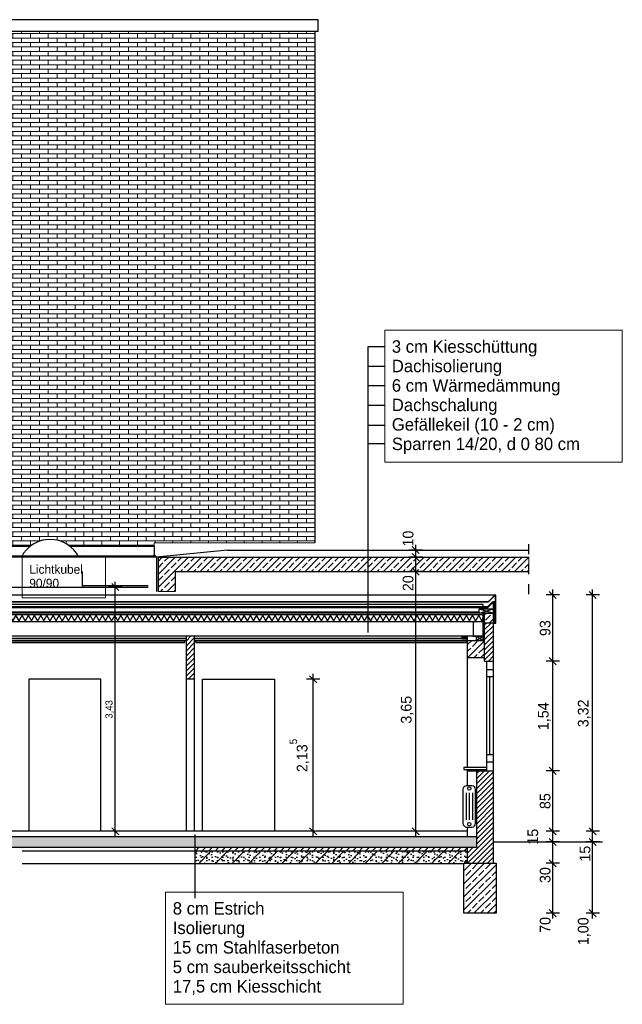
# Model space of a CAD drawing. Extents: x 1 to 209, y 0 to 18.
# Tile 63 of 63: x 200 to 209, y 3 to 16. Entities that reach past the tile are written whole.
import ezdxf

# ---------------------------------------------------------------- set-up
doc = ezdxf.new("R2010")
doc.units = 0
doc.header["$MEASUREMENT"] = 0
doc.linetypes.add('Strichlinie', pattern=[0.282222, 0.141111, -0.141111])
for name, color, linetype in [('A_1 Fundament', 7, 'Continuous'), ('A_1 Holz', 7, 'Continuous'), ('A_DE_DECKE', 7, 'Continuous'), ('P_BM_ROHBAU', 7, 'Continuous'), ('P_ZE_SYMBOL', 7, 'Continuous'), ('P_ZE_TEXT', 7, 'Continuous'), ('R_NT_DACH', 7, 'Continuous'), ('R_NT_DECKE', 7, 'Continuous'), ('R_NT_FENSTER', 7, 'Continuous'), ('R_NT_STAHL', 7, 'Continuous'), ('R_NT_TUER', 7, 'Continuous'), ('R_TR_BODEN', 7, 'Continuous'), ('R_TR_HIDDEN', 7, 'Continuous'), ('R_TR_INNENWAND', 7, 'Continuous'), ('Schraffuren', 7, 'Continuous')]:
    doc.layers.add(name, color=color, linetype=linetype)
doc.styles.add('ERSTELLTER_STIL_1', font='txt')
doc.dimstyles.new('ERSTELLTER_STIL__1', dxfattribs={"dimtxt": 0.15, "dimasz": 0.095, "dimexe": 0.18, "dimexo": 0, "dimgap": 0.09, "dimtad": 1, "dimzin": 0, "dimdsep": 46, "dimtxsty": 'ERSTELLTER_STIL_1', "dimblk": 'ARROWHEAD_6', "dimblk1": 'ARROWHEAD_6', "dimblk2": 'ARROWHEAD_6', "dimcen": 0.09, "dimclrd": 7, "dimclre": 7, "dimclrt": 7, "dimadec": 0, "dimazin": 0, "dimtfac": 1, "dimtdec": 4, "dimtmove": 0, "dimatfit": 3, "dimfxl": 0, "dimtolj": 1, "dimtzin": 0, "dimarcsym": 0})
doc.dimstyles.new('ERSTELLTER_STIL__4', dxfattribs={"dimtxt": 0.1, "dimasz": 0.095, "dimexe": 0.18, "dimexo": 0, "dimgap": 0.09, "dimtad": 1, "dimzin": 0, "dimdsep": 46, "dimtxsty": 'ERSTELLTER_STIL_1', "dimblk": 'ARROWHEAD_6', "dimblk1": 'ARROWHEAD_6', "dimblk2": 'ARROWHEAD_6', "dimcen": 0.09, "dimclrd": 7, "dimclre": 7, "dimclrt": 7, "dimadec": 0, "dimazin": 0, "dimtfac": 1, "dimtdec": 4, "dimtmove": 0, "dimatfit": 3, "dimfxl": 0, "dimtolj": 1, "dimtzin": 0, "dimarcsym": 0})
pattern_1 = [(45, (162.583247, 6.028494), (-0.03535534, 0.03535534), [])]
pattern_2 = [(45, (162.58325, 6.0285), (-0.09192388, 0.09192388), []), (45, (162.53729, 6.07446), (-0.09192388, 0.09192388), [0.0975, -0.0325])]

# ---------------------------------------------------------------- blocks, each defined once
blk = doc.blocks.new('*D155', base_point=(162.583, 6.028))
at = {"layer": 'P_BM_ROHBAU', "linetype": 'Continuous'}
for p, q in [((208.299, 4.848), (208.399, 4.748)), ((208.443, 4.798), (208.256, 4.798)), ((208.349, 3.798), (208.349, 4.798)), ((208.443, 3.798), (208.256, 3.798)), ((208.299, 3.848), (208.399, 3.748)), ((208.349, 3.723), (208.349, 3.798))]:
    blk.add_line(p, q, dxfattribs=at)
at = {"layer": 'P_BM_ROHBAU', "char_height": 0.15, "attachment_point": 7, "rotation": 90, "style": 'ERSTELLTER_STIL_1'}
for s, insert in [('{3,32}', (208.319, 6.409)), ('{15}', (208.319, 4.521)), ('{1,00}', (208.319, 3.349))]:
    blk.add_mtext(s, dxfattribs=dict(at, insert=insert))
blk = doc.blocks.new('ARROWHEAD_6')
at = {"color": 0, "linetype": 'Continuous', "lineweight": 0}
for p, q in [((0, 0), (-1, 0)), ((-0.5, -0.5), (0.5, 0.5))]:
    blk.add_line(p, q, dxfattribs=at)
blk = doc.blocks.new('*D156', base_point=(162.583, 6.028))
at = {"layer": 'P_BM_ROHBAU', "linetype": 'Continuous'}
for p, q in [((208.299, 4.998), (208.399, 4.898)), ((208.443, 4.948), (208.256, 4.948)), ((208.299, 4.848), (208.399, 4.748)), ((208.349, 4.798), (208.349, 4.948)), ((208.443, 4.798), (208.256, 4.798))]:
    blk.add_line(p, q, dxfattribs=at)
at = {"layer": 'P_BM_ROHBAU', "char_height": 0.15, "attachment_point": 7, "rotation": 90, "style": 'ERSTELLTER_STIL_1'}
for s, insert in [('{3,32}', (208.319, 6.409)), ('{15}', (208.319, 4.521)), ('{1,00}', (208.319, 3.349))]:
    blk.add_mtext(s, dxfattribs=dict(at, insert=insert))
blk = doc.blocks.new('*D157', base_point=(162.583, 6.028))
at = {"layer": 'P_BM_ROHBAU', "linetype": 'Continuous'}
for p, q in [((208.399, 8.218), (208.299, 8.318)), ((208.349, 8.268), (208.349, 8.343)), ((208.443, 8.268), (208.256, 8.268)), ((208.349, 4.948), (208.349, 8.268)), ((208.299, 4.998), (208.399, 4.898)), ((208.443, 4.948), (208.256, 4.948))]:
    blk.add_line(p, q, dxfattribs=at)
at = {"layer": 'P_BM_ROHBAU', "char_height": 0.15, "attachment_point": 7, "rotation": 90, "style": 'ERSTELLTER_STIL_1'}
for s, insert in [('{3,32}', (208.319, 6.409)), ('{15}', (208.319, 4.521)), ('{1,00}', (208.319, 3.349))]:
    blk.add_mtext(s, dxfattribs=dict(at, insert=insert))
blk = doc.blocks.new('*D158', base_point=(162.583, 6.028))
at = {"layer": 'P_BM_ROHBAU', "linetype": 'Continuous'}
for p, q in [((207.739, 4.548), (207.839, 4.448)), ((207.789, 3.798), (207.789, 4.498)), ((207.882, 3.798), (207.695, 3.798)), ((207.739, 3.848), (207.839, 3.748)), ((207.789, 3.723), (207.789, 3.798))]:
    blk.add_line(p, q, dxfattribs=at)
at = {"layer": 'P_BM_ROHBAU', "char_height": 0.15, "attachment_point": 7, "rotation": 90, "style": 'ERSTELLTER_STIL_1'}
for s, insert in [('{93}', (207.759, 7.69)), ('{1,54}', (207.759, 6.369)), ('{85}', (207.759, 5.26)), ('{15}', (207.586, 4.76)), ('{30}', (207.759, 4.221)), ('{70}', (207.759, 3.521))]:
    blk.add_mtext(s, dxfattribs=dict(at, insert=insert))
blk = doc.blocks.new('*D159', base_point=(162.583, 6.028))
at = {"layer": 'P_BM_ROHBAU', "linetype": 'Continuous'}
for p, q in [((207.739, 4.848), (207.839, 4.748)), ((207.882, 4.798), (207.695, 4.798)), ((207.789, 4.498), (207.789, 4.798)), ((207.882, 4.498), (207.695, 4.498)), ((207.739, 4.548), (207.839, 4.448)), ((207.789, 3.798), (207.789, 4.498))]:
    blk.add_line(p, q, dxfattribs=at)
at = {"layer": 'P_BM_ROHBAU', "char_height": 0.15, "attachment_point": 7, "rotation": 90, "style": 'ERSTELLTER_STIL_1'}
for s, insert in [('{93}', (207.759, 7.69)), ('{1,54}', (207.759, 6.369)), ('{85}', (207.759, 5.26)), ('{15}', (207.586, 4.76)), ('{30}', (207.759, 4.221)), ('{70}', (207.759, 3.521))]:
    blk.add_mtext(s, dxfattribs=dict(at, insert=insert))
blk = doc.blocks.new('*D160', base_point=(162.583, 6.028))
at = {"layer": 'P_BM_ROHBAU', "linetype": 'Continuous'}
for p, q in [((207.739, 4.998), (207.839, 4.898)), ((207.882, 4.948), (207.695, 4.948)), ((207.739, 4.848), (207.839, 4.748)), ((207.789, 4.798), (207.789, 4.948)), ((207.882, 4.798), (207.695, 4.798))]:
    blk.add_line(p, q, dxfattribs=at)
at = {"layer": 'P_BM_ROHBAU', "char_height": 0.15, "attachment_point": 7, "rotation": 90, "style": 'ERSTELLTER_STIL_1'}
for s, insert in [('{93}', (207.759, 7.69)), ('{1,54}', (207.759, 6.369)), ('{85}', (207.759, 5.26)), ('{15}', (207.586, 4.76)), ('{30}', (207.759, 4.221)), ('{70}', (207.759, 3.521))]:
    blk.add_mtext(s, dxfattribs=dict(at, insert=insert))
blk = doc.blocks.new('*D161', base_point=(162.583, 6.028))
at = {"layer": 'P_BM_ROHBAU', "linetype": 'Continuous'}
for p, q in [((207.739, 5.848), (207.839, 5.748)), ((207.882, 5.798), (207.695, 5.798)), ((207.789, 4.948), (207.789, 5.798)), ((207.739, 4.998), (207.839, 4.898)), ((207.882, 4.948), (207.695, 4.948))]:
    blk.add_line(p, q, dxfattribs=at)
at = {"layer": 'P_BM_ROHBAU', "char_height": 0.15, "attachment_point": 7, "rotation": 90, "style": 'ERSTELLTER_STIL_1'}
for s, insert in [('{93}', (207.759, 7.69)), ('{1,54}', (207.759, 6.369)), ('{85}', (207.759, 5.26)), ('{15}', (207.586, 4.76)), ('{30}', (207.759, 4.221)), ('{70}', (207.759, 3.521))]:
    blk.add_mtext(s, dxfattribs=dict(at, insert=insert))
blk = doc.blocks.new('*D162', base_point=(162.583, 6.028))
at = {"layer": 'P_BM_ROHBAU', "linetype": 'Continuous'}
for p, q in [((207.882, 7.338), (207.695, 7.338)), ((207.739, 7.388), (207.839, 7.288)), ((207.789, 5.798), (207.789, 7.338)), ((207.739, 5.848), (207.839, 5.748)), ((207.882, 5.798), (207.695, 5.798))]:
    blk.add_line(p, q, dxfattribs=at)
at = {"layer": 'P_BM_ROHBAU', "char_height": 0.15, "attachment_point": 7, "rotation": 90, "style": 'ERSTELLTER_STIL_1'}
for s, insert in [('{93}', (207.759, 7.69)), ('{1,54}', (207.759, 6.369)), ('{85}', (207.759, 5.26)), ('{15}', (207.586, 4.76)), ('{30}', (207.759, 4.221)), ('{70}', (207.759, 3.521))]:
    blk.add_mtext(s, dxfattribs=dict(at, insert=insert))
blk = doc.blocks.new('*D163', base_point=(162.583, 6.028))
at = {"layer": 'P_BM_ROHBAU', "linetype": 'Continuous'}
for p, q in [((207.839, 8.218), (207.739, 8.318)), ((207.789, 8.268), (207.789, 8.343)), ((207.882, 8.268), (207.695, 8.268)), ((207.789, 7.338), (207.789, 8.268)), ((207.882, 7.338), (207.695, 7.338)), ((207.739, 7.388), (207.839, 7.288))]:
    blk.add_line(p, q, dxfattribs=at)
at = {"layer": 'P_BM_ROHBAU', "char_height": 0.15, "attachment_point": 7, "rotation": 90, "style": 'ERSTELLTER_STIL_1'}
for s, insert in [('{93}', (207.759, 7.69)), ('{1,54}', (207.759, 6.369)), ('{85}', (207.759, 5.26)), ('{15}', (207.586, 4.76)), ('{30}', (207.759, 4.221)), ('{70}', (207.759, 3.521))]:
    blk.add_mtext(s, dxfattribs=dict(at, insert=insert))
blk = doc.blocks.new('*D164', base_point=(162.583, 6.028))
at = {"layer": 'P_BM_ROHBAU', "linetype": 'Continuous'}
for p, q in [((204.52, 7.083), (204.332, 7.083)), ((204.476, 7.033), (204.376, 7.133)), ((204.426, 7.083), (204.426, 7.158)), ((204.426, 4.948), (204.426, 7.083)), ((204.376, 4.998), (204.476, 4.898)), ((204.52, 4.948), (204.332, 4.948)), ((204.426, 4.873), (204.426, 4.948))]:
    blk.add_line(p, q, dxfattribs=at)
at = {"layer": 'P_BM_ROHBAU', "insert": (204.374, 5.779), "char_height": 0.15, "attachment_point": 7, "rotation": 90, "style": 'ERSTELLTER_STIL_1'}
blk.add_mtext('{2,13\\A1{\\H0.7x;\\S5^  ;}}', dxfattribs=at)
blk = doc.blocks.new('*D174', base_point=(162.583, 6.028))
at = {"layer": 'P_BM_ROHBAU', "linetype": 'Continuous'}
for p, q in [((201.648, 8.378), (201.648, 8.453)), ((201.742, 8.378), (201.554, 8.378)), ((201.698, 8.328), (201.598, 8.428)), ((201.648, 4.948), (201.648, 8.378)), ((201.598, 4.998), (201.698, 4.898)), ((201.742, 4.948), (201.554, 4.948)), ((201.648, 4.873), (201.648, 4.948))]:
    blk.add_line(p, q, dxfattribs=at)
at = {"layer": 'P_BM_ROHBAU', "insert": (201.628, 6.53), "char_height": 0.1, "attachment_point": 7, "rotation": 90, "style": 'ERSTELLTER_STIL_1'}
blk.add_mtext('{3,43}', dxfattribs=at)
blk = doc.blocks.new('*D175', base_point=(162.583, 6.028))
at = {"layer": 'P_BM_ROHBAU', "linetype": 'Continuous'}
for p, q in [((205.959, 8.598), (205.771, 8.598)), ((205.815, 8.648), (205.915, 8.548)), ((205.865, 4.948), (205.865, 8.598)), ((205.815, 4.998), (205.915, 4.898)), ((205.959, 4.948), (205.771, 4.948)), ((205.865, 4.873), (205.865, 4.948))]:
    blk.add_line(p, q, dxfattribs=at)
at = {"layer": 'P_BM_ROHBAU', "char_height": 0.15, "attachment_point": 7, "rotation": 90, "style": 'ERSTELLTER_STIL_1'}
for s, insert in [('{10}', (205.835, 8.948)), ('{20}', (205.835, 8.321)), ('{3,65}', (205.835, 6.46))]:
    blk.add_mtext(s, dxfattribs=dict(at, insert=insert))
blk = doc.blocks.new('*D176', base_point=(162.583, 6.028))
at = {"layer": 'P_BM_ROHBAU', "linetype": 'Continuous'}
for p, q in [((205.959, 8.798), (205.771, 8.798)), ((205.815, 8.848), (205.915, 8.748)), ((205.865, 8.598), (205.865, 8.798)), ((205.959, 8.598), (205.771, 8.598)), ((205.815, 8.648), (205.915, 8.548))]:
    blk.add_line(p, q, dxfattribs=at)
at = {"layer": 'P_BM_ROHBAU', "char_height": 0.15, "attachment_point": 7, "rotation": 90, "style": 'ERSTELLTER_STIL_1'}
for s, insert in [('{10}', (205.835, 8.948)), ('{20}', (205.835, 8.321)), ('{3,65}', (205.835, 6.46))]:
    blk.add_mtext(s, dxfattribs=dict(at, insert=insert))
blk = doc.blocks.new('*D177', base_point=(162.583, 6.028))
at = {"layer": 'P_BM_ROHBAU', "linetype": 'Continuous'}
for p, q in [((205.959, 8.898), (205.771, 8.898)), ((205.915, 8.848), (205.815, 8.948)), ((205.865, 8.898), (205.865, 8.973)), ((205.865, 8.798), (205.865, 8.898)), ((205.959, 8.798), (205.771, 8.798)), ((205.815, 8.848), (205.915, 8.748))]:
    blk.add_line(p, q, dxfattribs=at)
at = {"layer": 'P_BM_ROHBAU', "char_height": 0.15, "attachment_point": 7, "rotation": 90, "style": 'ERSTELLTER_STIL_1'}
for s, insert in [('{10}', (205.835, 8.948)), ('{20}', (205.835, 8.321)), ('{3,65}', (205.835, 6.46))]:
    blk.add_mtext(s, dxfattribs=dict(at, insert=insert))

msp = doc.modelspace()

# ---------------------------------------------------------------- hatches: boundary and pattern name
at = {"layer": 'Schraffuren', "linetype": 'Continuous', "lineweight": 18}
h = msp.add_hatch(dxfattribs=at)
h.set_pattern_fill('MW_Verband__Läufer__DF_0006', color=9, style=0, pattern_type=2)
h.set_pattern_definition([(0, (162.58325, 6.028494), (0, 0.0625), []), (90, (162.58325, 6.0285), (-0.25, 0), [0.0625, -0.0625]), (90, (162.70825, 6.091), (-0.25, 0), [0.0625, -0.0625])])
h.paths.add_polyline_path([(199.093, 9.428), (199.093, 8.948), (200.45, 8.948, -0.353553), (201.016, 8.948), (202.196, 8.948), (202.196, 8.998), (204.448, 8.998), (204.448, 16.182), (199.093, 16.182), (199.093, 15.428), (199.093, 13.528), (199.093, 12.228), (199.093, 10.328)], flags=0)
at = {"layer": 'Schraffuren', "linetype": 'Continuous'}
h = msp.add_hatch(dxfattribs=at)
h.set_pattern_fill('Beton__Stahlbeton_0006', color=256, style=0, pattern_type=2)
h.set_pattern_definition(pattern_2)
h.paths.add_polyline_path([(207.454, 8.798), (202.248, 8.798), (202.248, 8.318), (202.488, 8.318), (202.488, 8.598), (207.454, 8.598)], flags=0)
h = msp.add_hatch(dxfattribs=at)
h.set_pattern_fill('Dämmung__weich_0006', color=256, style=0, pattern_type=2)
h.set_pattern_definition([(60, (162.58325, 6.028494), (-0.0649519, 0.0375), []), (120, (162.58325, 6.028494), (0.0649519, 0.0375), [])])
h.paths.add_polyline_path([(206.673, 7.888), (206.813, 7.888), (206.813, 7.988), (192.478, 7.988), (192.478, 7.888), (192.618, 7.888)], flags=0)
h = msp.add_hatch(dxfattribs=at)
h.set_pattern_fill('Beton__Stahlbeton_0006', color=256, style=0, pattern_type=2)
h.set_pattern_definition(pattern_2)
h.paths.add_polyline_path([(206.833, 7.873), (206.958, 7.873), (206.958, 8.013), (206.833, 8.013)], flags=0)
h = msp.add_hatch(dxfattribs=at)
h.set_pattern_fill('MW_HLZ_0006', color=256, style=0, pattern_type=2)
h.set_pattern_definition(pattern_1)
h.paths.add_polyline_path([(206.958, 7.873), (206.833, 7.873), (206.833, 7.338), (206.958, 7.338)], flags=0)
h = msp.add_hatch(dxfattribs=at)
h.set_pattern_fill('MW_HLZ_0006', color=256, style=0, pattern_type=2)
h.set_pattern_definition(pattern_1)
h.paths.add_polyline_path([(202.761, 7.688), (202.646, 7.688), (202.646, 7.083), (202.761, 7.083)], flags=0)
h = msp.add_hatch(dxfattribs=at)
h.set_pattern_fill('Beton__Stahlbeton_0006', color=256, style=0, pattern_type=2)
h.set_pattern_definition(pattern_2)
h.paths.add_polyline_path([(206.833, 7.388), (206.833, 7.628), (206.593, 7.628), (206.593, 7.388)], flags=0)
h = msp.add_hatch(dxfattribs=at)
h.set_pattern_fill('MW_HLZ_0006', color=256, style=0, pattern_type=2)
h.set_pattern_definition(pattern_1)
h.paths.add_polyline_path([(206.958, 5.798), (206.718, 5.798), (206.718, 4.718), (206.593, 4.718), (206.593, 4.498), (206.958, 4.498)], flags=0)
h = msp.add_hatch(dxfattribs=at)
h.set_pattern_fill('Beton__Stahlbeton_0006', color=256, style=0, pattern_type=2)
h.set_pattern_definition(pattern_2)
h.paths.add_polyline_path([(192.698, 4.868), (192.698, 4.718), (206.718, 4.718), (206.718, 4.868)], flags=0)
h = msp.add_hatch(dxfattribs=at)
h.set_pattern_fill('Beton__unbewehrt_0006', color=256, style=0, pattern_type=2)
h.set_pattern_definition([(45, (162.58325, 6.0285), (-0.09192388, 0.09192388), [0.0975, -0.0325]), (45, (162.58325, 6.12042), (-0.09192388, 0.09192388), [0.0975, -0.0325])])
h.paths.add_polyline_path([(202.767, 4.668), (206.593, 4.668), (206.593, 4.718), (202.767, 4.718)], flags=0)
h = msp.add_hatch(dxfattribs=at)
h.set_pattern_fill('Kies_2__großer_Maßstab_0006', color=256, style=0, pattern_type=2)
h.set_pattern_definition([(45, (162.58325, 6.0285), (-0.1166726, 0.1166726), []), (90, (162.466575, 6.14517), (-0.07425, 0), [0, -0.0495, 0, -0.07425]), (155, (162.58325, 6.26184), (0.0313794, 0.06729335), [0, -0.0363, 0, -0.0627])])
h.paths.add_polyline_path([(202.767, 4.493), (206.543, 4.493), (206.543, 4.498), (206.593, 4.498), (206.593, 4.668), (202.767, 4.668)], flags=0)
h = msp.add_hatch(dxfattribs=at)
h.set_pattern_fill('Beton__Stahlbeton_0006', color=256, style=0, pattern_type=2)
h.set_pattern_definition(pattern_2)
h.paths.add_polyline_path([(206.993, 3.798), (206.993, 4.498), (206.543, 4.498), (206.543, 3.798)], flags=0)

# ---------------------------------------------------------------- linework, layer by layer
at = {"layer": 'A_1 Fundament', "linetype": 'Continuous'}
for p, q in [((206.958, 4.798), (208.487, 4.798)), ((206.543, 3.798), (206.543, 4.498)), ((206.543, 4.498), (206.993, 4.498)), ((206.993, 4.498), (206.993, 3.798)), ((206.993, 3.798), (206.543, 3.798))]:
    msp.add_line(p, q, dxfattribs=at)
at = {"layer": 'A_1 Holz', "linetype": 'Continuous'}
for p, q in [((206.982, 8.173), (206.958, 8.173)), ((206.958, 8.173), (206.958, 7.873)), ((206.982, 8.023), (206.958, 8.173)), ((206.958, 8.023), (206.982, 8.173)), ((206.982, 7.873), (206.982, 8.173)), ((206.758, 8.013), (206.758, 8.073)), ((206.758, 8.073), (206.958, 8.073)), ((206.758, 8.013), (206.958, 8.073)), ((206.758, 8.073), (206.958, 8.013)), ((206.813, 8.073), (206.813, 8.133)), ((206.958, 8.073), (206.958, 8.013)), ((206.958, 8.023), (206.982, 8.023)), ((206.958, 8.023), (206.982, 7.873)), ((206.982, 8.023), (206.958, 7.873)), ((206.813, 7.988), (192.478, 7.988)), ((206.673, 7.888), (192.618, 7.888)), ((206.813, 7.888), (206.673, 7.888)), ((206.673, 7.888), (206.673, 7.688)), ((206.958, 8.013), (206.758, 8.013)), ((206.813, 7.888), (206.813, 8.013)), ((206.813, 7.688), (206.813, 7.888)), ((206.958, 7.873), (206.982, 7.873)), ((206.713, 7.688), (192.778, 7.688)), ((202.646, 7.658), (196.833, 7.658)), ((202.646, 7.628), (196.833, 7.628)), ((206.583, 7.658), (202.761, 7.658)), ((206.583, 7.628), (202.761, 7.628)), ((206.573, 7.688), (206.513, 7.688)), ((206.513, 7.688), (206.513, 7.658)), ((206.513, 7.658), (206.573, 7.688)), ((206.513, 7.688), (206.573, 7.658)), ((206.513, 7.658), (206.573, 7.658)), ((206.573, 7.658), (206.573, 7.688)), ((206.583, 7.658), (206.583, 7.628)), ((206.673, 7.688), (206.813, 7.688)), ((206.813, 7.688), (206.713, 7.688)), ((206.713, 7.688), (206.713, 7.628)), ((206.713, 7.628), (206.813, 7.688)), ((206.713, 7.688), (206.813, 7.628)), ((206.713, 7.628), (206.813, 7.628)), ((206.813, 7.628), (206.813, 7.688)), ((206.543, 5.848), (206.858, 5.848)), ((206.543, 5.848), (206.543, 5.818)), ((206.543, 5.818), (206.858, 5.818))]:
    msp.add_line(p, q, dxfattribs=at)
at = {"layer": 'A_DE_DECKE', "linetype": 'Strichlinie'}
msp.add_line((207.454, 8.277), (207.454, 9.072), dxfattribs=at)
at = {"layer": 'A_DE_DECKE', "linetype": 'Strichlinie', "ltscale": 50}
for p, q in [((196.853, 8.378), (202.108, 8.378)), ((202.108, 8.398), (201.183, 8.398))]:
    msp.add_line(p, q, dxfattribs=at)
at = {"layer": 'A_DE_DECKE', "linetype": 'Continuous'}
for p, q in [((202.626, 7.618), (196.853, 7.618)), ((202.626, 7.598), (202.626, 7.618)), ((206.573, 7.618), (202.781, 7.618)), ((202.781, 7.598), (202.781, 7.618)), ((206.573, 7.618), (206.573, 7.598)), ((196.853, 7.598), (202.626, 7.598)), ((202.781, 7.598), (206.573, 7.598))]:
    msp.add_line(p, q, dxfattribs=at)
at = {"layer": 'P_ZE_SYMBOL', "linetype": 'Continuous'}
for p, q in [((206.529, 5.538), (206.529, 5.058)), ((206.655, 5.588), (206.579, 5.588)), ((206.705, 5.058), (206.705, 5.538)), ((206.573, 5.488), (206.573, 5.108)), ((206.617, 5.488), (206.617, 5.108)), ((206.661, 5.488), (206.661, 5.108)), ((206.579, 5.008), (206.655, 5.008))]:
    msp.add_line(p, q, dxfattribs=at)
for centre in [(206.616, 5.549), (206.616, 5.048)]:
    msp.add_circle(centre, 0.0234, dxfattribs=at)
for centre, start, end in [((206.579, 5.538), 90, 180), ((206.655, 5.538), 0, 90), ((206.579, 5.058), 180, 270), ((206.655, 5.058), 270, 0)]:
    msp.add_arc(centre, 0.05, start, end, dxfattribs=at)
at = {"layer": 'P_ZE_TEXT', "linetype": 'Continuous'}
for p, q in [((205.437, 11.751), (205.193, 11.751)), ((205.193, 11.751), (205.193, 7.738)), ((205.437, 11.475), (205.193, 11.475)), ((205.437, 11.206), (205.193, 11.206)), ((205.437, 10.929), (205.193, 10.929)), ((205.437, 10.647), (205.193, 10.647)), ((205.437, 10.392), (205.193, 10.392)), ((202.767, 4.905), (202.767, 4.01))]:
    msp.add_line(p, q, dxfattribs=at)
at = {"layer": 'P_ZE_TEXT', "color": 255, "linetype": 'Continuous', "lineweight": 18, "flags": 128}
for points in [[(205.43, 11.985), (208.765, 11.985), (208.765, 10.135), (205.43, 10.135)], [(200.341, 8.818), (201.51, 8.818), (201.51, 8.226), (200.341, 8.226)], [(202.355, 4.093), (205.69, 4.093), (205.69, 2.518), (202.355, 2.518)]]:
    msp.add_lwpolyline(points, close=True, dxfattribs=at)
at = {"layer": 'R_NT_DACH', "linetype": 'Continuous'}
for p, q in [((198.326, 8.818), (200.341, 8.818)), ((201.126, 8.818), (202.211, 8.818)), ((192.309, 8.268), (206.982, 8.268)), ((206.884, 8.168), (192.408, 8.168)), ((206.883, 8.171), (192.409, 8.171)), ((206.978, 8.267), (206.883, 8.171)), ((206.98, 8.264), (206.884, 8.168)), ((206.986, 7.873), (206.986, 8.262)), ((206.989, 7.873), (206.989, 8.262)), ((206.813, 8.133), (192.388, 8.133)), ((206.873, 8.103), (192.418, 8.103)), ((206.873, 8.088), (192.418, 8.088)), ((206.758, 8.028), (192.533, 8.028)), ((206.813, 8.013), (192.478, 8.013)), ((206.986, 7.873), (206.989, 7.873))]:
    msp.add_line(p, q, dxfattribs=at)
for radius in [0.0065, 0.0035]:
    msp.add_arc((206.982, 8.262), radius, 0, 135, dxfattribs=at)
at = {"layer": 'R_NT_DECKE', "linetype": 'Strichlinie', "ltscale": 50}
msp.add_line((201.183, 8.598), (201.183, 8.378), dxfattribs=at)
at = {"layer": 'R_NT_FENSTER', "linetype": 'Continuous'}
for p, q in [((206.858, 7.338), (206.858, 5.798)), ((206.958, 7.216), (206.858, 7.216)), ((206.958, 7.116), (206.858, 7.116)), ((206.908, 6.021), (206.908, 7.116)), ((206.958, 6.021), (206.858, 6.021)), ((206.958, 5.921), (206.858, 5.921))]:
    msp.add_line(p, q, dxfattribs=at)
at = {"layer": 'R_NT_STAHL', "linetype": 'Continuous'}
for p, q in [((204.498, 16.348), (190.033, 16.348)), ((204.498, 16.182), (204.498, 16.348)), ((204.498, 16.182), (190.033, 16.182)), ((206.958, 8.173), (206.858, 8.073)), ((206.943, 8.173), (206.873, 8.103)), ((206.943, 8.173), (206.958, 8.173))]:
    msp.add_line(p, q, dxfattribs=at)
msp.add_arc((206.959, 8.252), 0.003, 272.1694, 315, dxfattribs=at)
at = {"layer": 'R_NT_TUER', "linetype": 'Continuous'}
for p, q in [((200.436, 7.083), (200.436, 4.948)), ((201.446, 7.083), (200.436, 7.083)), ((201.446, 4.948), (201.446, 7.083)), ((202.871, 4.948), (202.871, 7.083)), ((202.871, 7.083), (203.881, 7.083)), ((203.881, 7.083), (203.881, 4.948))]:
    msp.add_line(p, q, dxfattribs=at)
at = {"layer": 'R_TR_BODEN', "linetype": 'Continuous'}
for p, q in [((206.593, 4.668), (200.342, 4.668)), ((206.543, 4.493), (200.342, 4.493))]:
    msp.add_line(p, q, dxfattribs=at)
at = {"layer": 'R_TR_HIDDEN', "linetype": 'Continuous'}
for p, q in [((204.448, 16.182), (204.448, 8.998)), ((200.45, 8.948), (198.216, 8.948)), ((202.196, 8.948), (201.016, 8.948)), ((202.196, 8.948), (202.196, 8.836)), ((203.225, 8.898), (202.228, 8.798)), ((203.225, 8.898), (207.454, 8.898)), ((202.228, 8.798), (196.593, 8.798)), ((202.228, 8.798), (202.196, 8.836)), ((202.228, 8.798), (202.228, 8.318)), ((202.248, 8.798), (207.454, 8.798)), ((202.248, 8.798), (202.248, 8.318)), ((202.488, 8.598), (207.454, 8.598)), ((202.488, 8.598), (202.488, 8.318)), ((206.958, 4.498), (206.958, 8.173)), ((206.833, 8.013), (206.958, 8.013)), ((206.833, 7.338), (206.833, 8.013)), ((206.958, 7.873), (206.833, 7.873)), ((202.646, 4.948), (202.646, 7.688)), ((202.761, 4.948), (202.761, 7.688)), ((206.593, 5.848), (206.593, 7.688)), ((206.593, 7.628), (206.833, 7.628)), ((206.593, 7.388), (206.833, 7.388)), ((206.833, 7.338), (206.958, 7.338)), ((202.761, 7.083), (202.646, 7.083)), ((206.593, 5.588), (206.593, 5.818)), ((206.593, 5.798), (206.958, 5.798)), ((206.718, 5.798), (206.718, 4.718)), ((206.593, 4.868), (206.593, 5.008)), ((206.718, 4.868), (192.698, 4.868)), ((206.593, 4.948), (196.833, 4.948)), ((206.718, 4.718), (192.698, 4.718)), ((206.593, 4.498), (206.593, 4.718))]:
    msp.add_line(p, q, dxfattribs=at)
msp.add_arc((200.733, 8.598), 0.45, 26.3878, 153.6122, dxfattribs=at)
at = {"layer": 'R_TR_INNENWAND', "linetype": 'Continuous'}
msp.add_line((202.646, 8.163), (202.646, 8.163), dxfattribs=at)
at = {"layer": 'Schraffuren', "color": 255, "linetype": 'Continuous', "lineweight": 18, "flags": 128}
msp.add_lwpolyline([(199.093, 9.428), (199.093, 8.948), (200.45, 8.948, -0.353553), (201.016, 8.948), (202.196, 8.948), (202.196, 8.998), (204.448, 8.998), (204.448, 16.182), (199.093, 16.182), (199.093, 15.428), (199.093, 13.528), (199.093, 12.228), (199.093, 10.328)], format="xyb", close=True, dxfattribs=at)
for points in [[(207.454, 8.798), (202.248, 8.798), (202.248, 8.318), (202.488, 8.318), (202.488, 8.598), (207.454, 8.598)], [(206.673, 7.888), (206.813, 7.888), (206.813, 7.988), (192.478, 7.988), (192.478, 7.888), (192.618, 7.888)], [(206.833, 7.873), (206.958, 7.873), (206.958, 8.013), (206.833, 8.013)], [(206.958, 7.873), (206.833, 7.873), (206.833, 7.338), (206.958, 7.338)], [(202.761, 7.688), (202.646, 7.688), (202.646, 7.083), (202.761, 7.083)], [(206.833, 7.388), (206.833, 7.628), (206.593, 7.628), (206.593, 7.388)], [(206.958, 5.798), (206.718, 5.798), (206.718, 4.718), (206.593, 4.718), (206.593, 4.498), (206.958, 4.498)], [(192.698, 4.868), (192.698, 4.718), (206.718, 4.718), (206.718, 4.868)], [(202.767, 4.668), (206.593, 4.668), (206.593, 4.718), (202.767, 4.718)], [(202.767, 4.493), (206.543, 4.493), (206.543, 4.498), (206.593, 4.498), (206.593, 4.668), (202.767, 4.668)], [(206.993, 3.798), (206.993, 4.498), (206.543, 4.498), (206.543, 3.798)]]:
    msp.add_lwpolyline(points, close=True, dxfattribs=at)

# ---------------------------------------------------------------- texts
at = {"layer": 'P_ZE_TEXT', "linetype": 'Continuous', "attachment_point": 1, "style": 'ERSTELLTER_STIL_1'}
for s, insert, char_height, width, line_spacing_factor in [('{3 cm Kiesschüttung\\PDachisolierung\\P6 cm Wärmedämmung\\PDachschalung\\PGefällekeil (10 - 2 cm)\\PSparren 14/20, d 0 80 cm}', (205.53, 11.845), 0.175, 3.13505, 0.937595), ('{Lichtkubel\\P90/90}', (200.441, 8.69), 0.125, 0.96903, 0.933591), ('{8 cm Estrich\\PIsolierung\\P15 cm Stahlfaserbeton\\P5 cm sauberkeitsschicht\\P17,5 cm Kiesschicht}', (202.455, 3.953), 0.175, 3.13505, 0.938922)]:
    msp.add_mtext(s, dxfattribs=dict(at, insert=insert, char_height=char_height, width=width, line_spacing_factor=line_spacing_factor))

# ---------------------------------------------------------------- dimensions: what is measured, and where the dimension line sits
at = {"layer": 'P_BM_ROHBAU', "linetype": 'Continuous'}
for base, p1, p2, dimstyle, picture, middle in [((205.865, 4.948), (205.192, 4.948), (206.057, 8.598), 'ERSTELLTER_STIL__1', '*D175', (205.76, 6.66)), ((205.865, 4.948), (206.057, 8.598), (205.994, 8.798), 'ERSTELLTER_STIL__1', '*D176', (205.76, 8.433)), ((205.865, 4.948), (205.994, 8.798), (205.986, 8.898), 'ERSTELLTER_STIL__1', '*D177', (205.76, 9.061)), ((201.648, 4.948), (201.171, 4.948), (201.049, 8.378), 'ERSTELLTER_STIL__4', '*D174', (201.578, 6.663)), ((208.349, 3.798), (206.502, 4.948), (206.787, 8.268), 'ERSTELLTER_STIL__1', '*D157', (208.244, 6.608)), ((207.789, 3.798), (206.958, 7.338), (206.886, 8.268), 'ERSTELLTER_STIL__1', '*D163', (207.684, 7.802)), ((207.789, 3.798), (207.338, 4.798), (206.403, 4.948), 'ERSTELLTER_STIL__1', '*D160', (207.511, 4.872)), ((207.789, 3.798), (206.403, 4.948), (206.958, 5.798), 'ERSTELLTER_STIL__1', '*D161', (207.684, 5.372)), ((207.789, 3.798), (206.543, 3.798), (206.448, 4.498), 'ERSTELLTER_STIL__1', '*D158', (207.684, 3.633)), ((207.789, 3.798), (206.448, 4.498), (207.338, 4.798), 'ERSTELLTER_STIL__1', '*D159', (207.684, 4.333)), ((207.789, 3.798), (206.958, 5.798), (206.958, 7.338), 'ERSTELLTER_STIL__1', '*D162', (207.684, 6.568)), ((204.42605878, 4.94849392), (203.57965793, 4.94849392), (203.37574735, 7.08349391), 'ERSTELLTER_STIL__1', '*D164', (204.32105878, 6.18414468)), ((208.349, 3.798), (207.205, 4.798), (206.502, 4.948), 'ERSTELLTER_STIL__1', '*D156', (208.244, 4.633)), ((208.349, 3.798), (206.993, 3.798), (207.205, 4.798), 'ERSTELLTER_STIL__1', '*D155', (208.244, 3.549))]:
    dim = msp.add_linear_dim(base=base, p1=p1, p2=p2, angle=90, dimstyle=dimstyle, dxfattribs=at)
    dim.commit()
    dim.dimension.update_dxf_attribs({"geometry": picture, "text_midpoint": middle})

doc.saveas('drawing.dxf')
